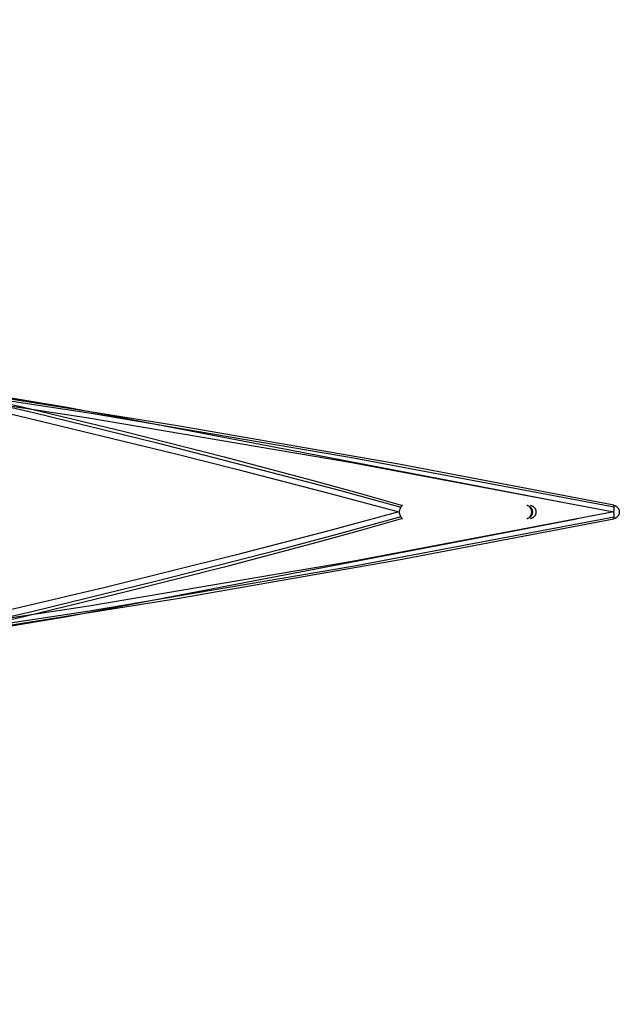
# Model space of a CAD drawing. Header units: millimetres. Extents: x -31.4 to 31.4, y -14.5 to -7.3.
# Tile 8 of 8: x 27.1 to 31.4, y -14.5 to -7.3. Entities that reach past the tile are written whole.
import ezdxf

# ---------------------------------------------------------------- set-up
doc = ezdxf.new("R2010")
doc.units = ezdxf.units.MM
doc.header["$MEASUREMENT"] = 0
doc.layers.add('Predefinito', color=5, linetype='Continuous')

msp = doc.modelspace()

# ---------------------------------------------------------------- linework, layer by layer
at = {"layer": 'Predefinito', "color": 9}
for points in [[(31.1314, -10.8848), (27.4005, -10.1696), (23.6429, -9.544), (19.7405, -8.9937), (15.8175, -8.5416), (11.8778, -8.1888), (7.9255, -7.9362), (3.9649, -7.7844), (0, -7.7337), (-3.9649, -7.7844), (-7.9255, -7.9362), (-11.8778, -8.1888), (-15.8175, -8.5416), (-19.7405, -8.9937), (-23.6429, -9.544), (-27.4005, -10.1696), (-31.1314, -10.8848)], [(31.4036, -10.8847), (31.4053, -10.8851), (31.407, -10.8855), (31.4087, -10.886), (31.4103, -10.8865), (31.412, -10.8871), (31.4136, -10.8878), (31.4152, -10.8885), (31.4167, -10.8893), (31.4183, -10.8901), (31.4198, -10.891), (31.4212, -10.8919), (31.4227, -10.8929), (31.4241, -10.8939), (31.4255, -10.895), (31.4268, -10.8961), (31.4281, -10.8973), (31.4293, -10.8985), (31.4305, -10.8997), (31.4317, -10.901), (31.4328, -10.9023), (31.4339, -10.9037), (31.4349, -10.9051), (31.4359, -10.9066), (31.4368, -10.9081), (31.4376, -10.9096), (31.4385, -10.9111), (31.4392, -10.9127), (31.4399, -10.9143), (31.4406, -10.9159), (31.4412, -10.9175), (31.4417, -10.9192), (31.4422, -10.9208), (31.4426, -10.9225), (31.443, -10.9242), (31.4433, -10.9259), (31.4435, -10.9277), (31.4437, -10.9294), (31.4438, -10.9311), (31.4439, -10.9329), (31.4439, -10.9346), (31.4438, -10.9363), (31.4437, -10.9381), (31.4435, -10.9398), (31.4433, -10.9415), (31.443, -10.9432), (31.4426, -10.9449), (31.4422, -10.9466), (31.4417, -10.9483), (31.4412, -10.95), (31.4406, -10.9516), (31.4399, -10.9532), (31.4392, -10.9548), (31.4385, -10.9564), (31.4376, -10.9579), (31.4368, -10.9594), (31.4359, -10.9609), (31.4349, -10.9623), (31.4339, -10.9637), (31.4328, -10.9651), (31.4317, -10.9664), (31.4305, -10.9677), (31.4293, -10.969), (31.4281, -10.9702), (31.4268, -10.9714), (31.4255, -10.9725), (31.4241, -10.9736), (31.4227, -10.9746), (31.4212, -10.9756), (31.4198, -10.9765), (31.4183, -10.9774), (31.4167, -10.9782), (31.4152, -10.979), (31.4136, -10.9797), (31.412, -10.9803), (31.4103, -10.9809), (31.4087, -10.9815), (31.407, -10.982), (31.4053, -10.9824), (31.4036, -10.9828)], [(-31.1314, -10.9827), (-27.4005, -11.6978), (-23.6429, -12.3235), (-19.7405, -12.8738), (-15.8175, -13.3259), (-11.8778, -13.6786), (-7.9255, -13.9312), (-3.9649, -14.0831), (0, -14.1337), (3.9649, -14.0831), (7.9255, -13.9312), (11.8778, -13.6786), (15.8175, -13.3259), (19.7405, -12.8738), (23.6429, -12.3235), (27.4005, -11.6978), (31.1314, -10.9827)]]:
    msp.add_lwpolyline(points, dxfattribs=at)
at = {"layer": 'Predefinito', "color": 9, "extrusion": (0.955709, -0.228605, 0.185362)}
msp.add_lwpolyline([(-3.6563, 4.6485), (-3.6551, 4.649), (-3.6539, 4.6495), (-3.6526, 4.6499), (-3.6514, 4.6504), (-3.65, 4.6508), (-3.6487, 4.6511), (-3.6473, 4.6514), (-3.6459, 4.6517), (-3.6445, 4.652), (-3.643, 4.6522), (-3.6416, 4.6524), (-3.6401, 4.6525), (-3.6386, 4.6526), (-3.6371, 4.6527), (-3.6355, 4.6527), (-3.634, 4.6526), (-3.6324, 4.6525), (-3.6308, 4.6524), (-3.6293, 4.6522), (-3.6277, 4.6519), (-3.6261, 4.6516), (-3.6245, 4.6512), (-3.6229, 4.6508), (-3.6214, 4.6504), (-3.6198, 4.6498), (-3.6183, 4.6493), (-3.6167, 4.6487), (-3.6152, 4.648), (-3.6137, 4.6473), (-3.6123, 4.6465), (-3.6108, 4.6456), (-3.6094, 4.6448), (-3.608, 4.6438), (-3.6066, 4.6429), (-3.6053, 4.6419), (-3.604, 4.6408), (-3.6028, 4.6397), (-3.6016, 4.6386), (-3.6004, 4.6374), (-3.5993, 4.6362), (-3.5982, 4.635), (-3.5972, 4.6337), (-3.5962, 4.6324), (-3.5952, 4.6311), (-3.5944, 4.6298), (-3.5935, 4.6285), (-3.5927, 4.6271), (-3.592, 4.6257), (-3.5913, 4.6243), (-3.5906, 4.6229), (-3.59, 4.6215), (-3.5895, 4.6201), (-3.589, 4.6187), (-3.5885, 4.6173), (-3.5881, 4.6159), (-3.5878, 4.6145), (-3.5875, 4.6131), (-3.5872, 4.6117), (-3.5869, 4.6104), (-3.5868, 4.609), (-3.5866, 4.6076), (-3.5865, 4.6063), (-3.5864, 4.605), (-3.5864, 4.6037)], dxfattribs=at)
at = {"layer": 'Predefinito', "color": 9, "extrusion": (0.973441, -0.156511, 0.167085)}
msp.add_lwpolyline([(-5.7401, -2.5184), (-5.739, -2.5184), (-5.7379, -2.5183), (-5.7368, -2.5182), (-5.7357, -2.5181), (-5.7345, -2.518), (-5.7334, -2.5178), (-5.7323, -2.5176), (-5.7312, -2.5174), (-5.73, -2.5171), (-5.7289, -2.5168), (-5.7277, -2.5165), (-5.7266, -2.5162), (-5.7255, -2.5158), (-5.7243, -2.5154), (-5.7232, -2.515), (-5.7221, -2.5145), (-5.721, -2.5141), (-5.7198, -2.5135), (-5.7187, -2.513), (-5.7176, -2.5124), (-5.7166, -2.5118), (-5.7155, -2.5112), (-5.7144, -2.5105), (-5.7134, -2.5098), (-5.7123, -2.5091), (-5.7113, -2.5084), (-5.7103, -2.5076), (-5.7094, -2.5068), (-5.7084, -2.506), (-5.7075, -2.5051), (-5.7065, -2.5042), (-5.7056, -2.5034), (-5.7048, -2.5024), (-5.7039, -2.5015), (-5.7031, -2.5005), (-5.7023, -2.4996), (-5.7015, -2.4986), (-5.7008, -2.4975), (-5.7, -2.4965), (-5.6994, -2.4955), (-5.6987, -2.4944), (-5.6981, -2.4933), (-5.6974, -2.4922), (-5.6969, -2.4911), (-5.6963, -2.49), (-5.6958, -2.4889), (-5.6953, -2.4878), (-5.6949, -2.4866), (-5.6944, -2.4855), (-5.694, -2.4844), (-5.6937, -2.4832), (-5.6933, -2.4821), (-5.693, -2.4809), (-5.6927, -2.4798), (-5.6925, -2.4786), (-5.6923, -2.4775), (-5.6921, -2.4763), (-5.6919, -2.4752), (-5.6918, -2.4741), (-5.6916, -2.473), (-5.6915, -2.4718), (-5.6915, -2.4707), (-5.6914, -2.4696), (-5.6914, -2.4685)], dxfattribs=at)
at = {"layer": 'Predefinito', "color": 9, "extrusion": (0.949316, -0.239597, 0.203452)}
msp.add_lwpolyline([(-3.2886, 4.0748), (-3.2874, 4.0752), (-3.2861, 4.0756), (-3.2849, 4.0759), (-3.2836, 4.0762), (-3.2823, 4.0765), (-3.281, 4.0768), (-3.2796, 4.077), (-3.2783, 4.0772), (-3.2769, 4.0773), (-3.2755, 4.0774), (-3.2741, 4.0775), (-3.2726, 4.0776), (-3.2712, 4.0776), (-3.2697, 4.0775), (-3.2683, 4.0774), (-3.2668, 4.0773), (-3.2653, 4.0771), (-3.2638, 4.0769), (-3.2623, 4.0766), (-3.2609, 4.0763), (-3.2594, 4.0759), (-3.2579, 4.0755), (-3.2564, 4.075), (-3.2549, 4.0745), (-3.2535, 4.074), (-3.252, 4.0734), (-3.2506, 4.0727), (-3.2492, 4.072), (-3.2478, 4.0713), (-3.2464, 4.0705), (-3.2451, 4.0696), (-3.2438, 4.0688), (-3.2425, 4.0679), (-3.2412, 4.0669), (-3.24, 4.0659), (-3.2388, 4.0649), (-3.2376, 4.0638), (-3.2365, 4.0627), (-3.2354, 4.0616), (-3.2344, 4.0604), (-3.2334, 4.0592), (-3.2324, 4.058), (-3.2315, 4.0568), (-3.2306, 4.0555), (-3.2298, 4.0542), (-3.229, 4.053), (-3.2283, 4.0516), (-3.2276, 4.0503), (-3.2269, 4.049), (-3.2263, 4.0477), (-3.2257, 4.0463), (-3.2252, 4.045), (-3.2247, 4.0436), (-3.2243, 4.0423), (-3.2239, 4.0409), (-3.2236, 4.0396), (-3.2232, 4.0382), (-3.223, 4.0369), (-3.2227, 4.0356), (-3.2225, 4.0343), (-3.2224, 4.033), (-3.2223, 4.0317), (-3.2222, 4.0304), (-3.2221, 4.0291)], dxfattribs=at)
at = {"layer": 'Predefinito', "color": 9, "extrusion": (0.940254, -0.25103, 0.230016)}
msp.add_lwpolyline([(-2.8699, 3.2013), (-2.8687, 3.2015), (-2.8675, 3.2018), (-2.8663, 3.202), (-2.865, 3.2022), (-2.8638, 3.2023), (-2.8625, 3.2024), (-2.8612, 3.2025), (-2.8599, 3.2026), (-2.8586, 3.2026), (-2.8573, 3.2026), (-2.856, 3.2025), (-2.8546, 3.2024), (-2.8533, 3.2023), (-2.8519, 3.2022), (-2.8505, 3.202), (-2.8492, 3.2017), (-2.8478, 3.2014), (-2.8464, 3.2011), (-2.8451, 3.2008), (-2.8437, 3.2004), (-2.8423, 3.1999), (-2.841, 3.1994), (-2.8396, 3.1989), (-2.8383, 3.1984), (-2.837, 3.1978), (-2.8357, 3.1971), (-2.8344, 3.1964), (-2.8331, 3.1957), (-2.8319, 3.1949), (-2.8306, 3.1941), (-2.8294, 3.1933), (-2.8282, 3.1924), (-2.8271, 3.1915), (-2.8259, 3.1906), (-2.8248, 3.1896), (-2.8238, 3.1886), (-2.8227, 3.1876), (-2.8217, 3.1865), (-2.8207, 3.1855), (-2.8198, 3.1843), (-2.8189, 3.1832), (-2.818, 3.1821), (-2.8172, 3.1809), (-2.8164, 3.1797), (-2.8157, 3.1785), (-2.8149, 3.1773), (-2.8143, 3.176), (-2.8136, 3.1748), (-2.813, 3.1735), (-2.8125, 3.1723), (-2.8119, 3.171), (-2.8115, 3.1697), (-2.811, 3.1685), (-2.8106, 3.1672), (-2.8102, 3.1659), (-2.8099, 3.1647), (-2.8096, 3.1634), (-2.8093, 3.1621), (-2.8091, 3.1609), (-2.8089, 3.1596), (-2.8088, 3.1584), (-2.8086, 3.1571), (-2.8085, 3.1559), (-2.8085, 3.1547)], dxfattribs=at)
at = {"layer": 'Predefinito', "color": 9, "extrusion": (0, 1, 0)}
for points in [[(31.4035, 3.0395), (26.2198, 2.1084), (21.0088, 1.3453), (15.7758, 0.751), (10.5264, 0.326), (5.2659, 0.0708), (0, -0.0142), (-5.2659, 0.0708), (-10.5264, 0.326), (-15.7758, 0.751), (-21.0088, 1.3453), (-26.2198, 2.1084), (-31.4035, 3.0395)], [(29.8301, 10.789), (26.4017, 9.837), (22.943, 9.0016), (19.458, 8.2837), (15.9507, 7.6842), (12.4251, 7.2038), (8.8852, 6.843), (5.3352, 6.6022), (1.7791, 6.4818), (-1.7791, 6.4818), (-5.3352, 6.6022), (-8.8852, 6.843), (-12.4251, 7.2038), (-15.9507, 7.6842), (-19.458, 8.2837), (-22.943, 9.0016), (-26.4017, 9.837), (-29.8301, 10.789)], [(-29.8933, 10.7511), (-29.8929, 10.7528), (-29.8925, 10.7545), (-29.892, 10.7561), (-29.8914, 10.7578), (-29.8908, 10.7594), (-29.8902, 10.761), (-29.8895, 10.7626), (-29.8887, 10.7641), (-29.8879, 10.7656), (-29.887, 10.7671), (-29.8861, 10.7686), (-29.8851, 10.77), (-29.8841, 10.7714), (-29.883, 10.7727), (-29.8819, 10.774), (-29.8807, 10.7753), (-29.8795, 10.7766), (-29.8783, 10.7778), (-29.877, 10.7789), (-29.8757, 10.78), (-29.8743, 10.7811), (-29.8729, 10.7821), (-29.8715, 10.7831), (-29.87, 10.784), (-29.8685, 10.7848), (-29.867, 10.7856), (-29.8654, 10.7864), (-29.8639, 10.7871), (-29.8623, 10.7877), (-29.8607, 10.7883), (-29.859, 10.7889), (-29.8574, 10.7894), (-29.8557, 10.7898), (-29.854, 10.7901), (-29.8523, 10.7904), (-29.8506, 10.7907), (-29.8489, 10.7909), (-29.8472, 10.791), (-29.8454, 10.7911), (-29.8437, 10.7911), (-29.842, 10.791), (-29.8403, 10.7909), (-29.8385, 10.7908), (-29.8368, 10.7905), (-29.8351, 10.7902), (-29.8334, 10.7899), (-29.8318, 10.7895), (-29.8301, 10.789)], [(-31.4429, 3.0983), (-29.8933, 10.7511)], [(-31.4035, 3.0395), (-31.4052, 3.0398), (-31.4069, 3.0402), (-31.4085, 3.0407), (-31.4102, 3.0412), (-31.4118, 3.0418), (-31.4134, 3.0425), (-31.4149, 3.0432), (-31.4165, 3.0439), (-31.418, 3.0447), (-31.4195, 3.0456), (-31.421, 3.0465), (-31.4224, 3.0474), (-31.4238, 3.0485), (-31.4252, 3.0495), (-31.4265, 3.0506), (-31.4278, 3.0517), (-31.429, 3.0529), (-31.4302, 3.0542), (-31.4314, 3.0554), (-31.4325, 3.0567), (-31.4336, 3.0581), (-31.4346, 3.0595), (-31.4356, 3.0609), (-31.4365, 3.0623), (-31.4374, 3.0638), (-31.4382, 3.0653), (-31.439, 3.0669), (-31.4397, 3.0684), (-31.4403, 3.07), (-31.4409, 3.0716), (-31.4415, 3.0733), (-31.442, 3.0749), (-31.4424, 3.0766), (-31.4428, 3.0783), (-31.4431, 3.08), (-31.4434, 3.0817), (-31.4436, 3.0834), (-31.4438, 3.0851), (-31.4438, 3.0868), (-31.4439, 3.0885)], [(-31.4439, 3.0885), (-31.4438, 3.0902), (-31.4438, 3.0918), (-31.4436, 3.0934), (-31.4434, 3.0951), (-31.4432, 3.0967), (-31.4429, 3.0983)]]:
    msp.add_lwpolyline(points, dxfattribs=at)
at = {"layer": 'Predefinito', "color": 9, "extrusion": (1, 0, 0)}
msp.add_lwpolyline([(-10.8977, 10.7757), (-10.8989, 10.7769), (-10.9001, 10.7781), (-10.9014, 10.7792), (-10.9027, 10.7803), (-10.9041, 10.7814), (-10.9055, 10.7824), (-10.9069, 10.7833), (-10.9084, 10.7842), (-10.9099, 10.785), (-10.9114, 10.7858), (-10.9129, 10.7866), (-10.9145, 10.7873), (-10.9161, 10.7879), (-10.9177, 10.7885), (-10.9194, 10.789), (-10.921, 10.7894), (-10.9227, 10.7899), (-10.9244, 10.7902), (-10.926, 10.7905), (-10.9277, 10.7907), (-10.9294, 10.7909), (-10.9312, 10.791), (-10.9329, 10.7911), (-10.9346, 10.7911), (-10.9363, 10.791), (-10.938, 10.7909), (-10.9397, 10.7907), (-10.9414, 10.7905), (-10.9431, 10.7902), (-10.9448, 10.7899), (-10.9464, 10.7894), (-10.9481, 10.789), (-10.9497, 10.7885), (-10.9513, 10.7879), (-10.9529, 10.7873), (-10.9545, 10.7866), (-10.9561, 10.7858), (-10.9576, 10.785), (-10.9591, 10.7842), (-10.9605, 10.7833), (-10.962, 10.7824), (-10.9634, 10.7814), (-10.9647, 10.7803), (-10.9661, 10.7792), (-10.9673, 10.7781), (-10.9686, 10.7769), (-10.9698, 10.7757)], dxfattribs=at)
at = {"layer": 'Predefinito', "color": 9, "extrusion": (-2.14077e-05, 1, 0.000105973)}
msp.add_lwpolyline([(-29.857, 10.7449), (-31.403, 3.0915)], dxfattribs=at)
at = {"layer": 'Predefinito', "color": 9, "extrusion": (-0.20061, 0, 0.979671)}
msp.add_lwpolyline([(10.982, 31.4055), (10.9815, 31.4072), (10.9809, 31.4089), (10.9803, 31.4105), (10.9797, 31.4121), (10.979, 31.4137), (10.9782, 31.4153), (10.9774, 31.4168), (10.9765, 31.4183), (10.9756, 31.4198), (10.9746, 31.4212), (10.9736, 31.4226), (10.9725, 31.424), (10.9714, 31.4253), (10.9702, 31.4266), (10.969, 31.4278), (10.9677, 31.429), (10.9664, 31.4302), (10.9651, 31.4313), (10.9637, 31.4324), (10.9623, 31.4334), (10.9609, 31.4344), (10.9594, 31.4353), (10.9579, 31.4361), (10.9563, 31.437), (10.9548, 31.4377), (10.9532, 31.4384), (10.9516, 31.4391), (10.9499, 31.4397), (10.9483, 31.4402), (10.9466, 31.4407), (10.9449, 31.4411), (10.9432, 31.4414), (10.9415, 31.4417), (10.9398, 31.442), (10.9381, 31.4422), (10.9363, 31.4423), (10.9346, 31.4424), (10.9329, 31.4424), (10.9311, 31.4423), (10.9294, 31.4422), (10.9277, 31.442), (10.9259, 31.4417), (10.9242, 31.4414), (10.9225, 31.4411), (10.9208, 31.4407), (10.9192, 31.4402), (10.9175, 31.4397), (10.9159, 31.4391), (10.9143, 31.4384), (10.9127, 31.4377), (10.9111, 31.437), (10.9096, 31.4361), (10.9081, 31.4353), (10.9066, 31.4344), (10.9051, 31.4334), (10.9037, 31.4324), (10.9024, 31.4313), (10.901, 31.4302), (10.8997, 31.429), (10.8985, 31.4278), (10.8973, 31.4266), (10.8961, 31.4253), (10.895, 31.424), (10.8939, 31.4226), (10.8929, 31.4212), (10.8919, 31.4198), (10.891, 31.4183), (10.8901, 31.4168), (10.8893, 31.4153), (10.8885, 31.4137), (10.8878, 31.4121), (10.8871, 31.4105), (10.8865, 31.4089), (10.886, 31.4072), (10.8855, 31.4055)], dxfattribs=at)
at = {"layer": 'Predefinito', "color": 9, "extrusion": (-0.199229, 0, 0.979953)}
msp.add_lwpolyline([(10.885, 31.3992), (10.8854, 31.4007), (10.8858, 31.4022), (10.8863, 31.4037), (10.8869, 31.4053), (10.8875, 31.4068), (10.8882, 31.4084), (10.8886, 31.4092), (10.8889, 31.41), (10.8893, 31.4108), (10.8898, 31.4116), (10.8902, 31.4125), (10.8907, 31.4133), (10.8912, 31.4141), (10.8917, 31.4149), (10.8922, 31.4157), (10.8928, 31.4165), (10.8933, 31.4173), (10.8939, 31.4181), (10.8945, 31.4188), (10.8952, 31.4196), (10.8958, 31.4204), (10.8965, 31.4212), (10.8972, 31.422), (10.8979, 31.4227), (10.8987, 31.4235), (10.8994, 31.4242), (10.9002, 31.4249), (10.901, 31.4256), (10.9019, 31.4264), (10.9027, 31.427), (10.9036, 31.4277), (10.9045, 31.4284), (10.9054, 31.429), (10.9064, 31.4297), (10.9074, 31.4303), (10.9083, 31.4309), (10.9093, 31.4315), (10.9104, 31.432), (10.9114, 31.4325), (10.9125, 31.4331), (10.9135, 31.4335), (10.9146, 31.434), (10.9157, 31.4345), (10.9169, 31.4349), (10.918, 31.4353), (10.9192, 31.4356), (10.9203, 31.436), (10.9215, 31.4363), (10.9227, 31.4366), (10.9239, 31.4368), (10.9251, 31.4371), (10.9263, 31.4372), (10.9276, 31.4374), (10.9288, 31.4376), (10.93, 31.4377), (10.9313, 31.4377), (10.9325, 31.4378), (10.9337, 31.4378), (10.935, 31.4378), (10.9362, 31.4377), (10.9374, 31.4377), (10.9387, 31.4376), (10.9399, 31.4374), (10.9411, 31.4372), (10.9423, 31.4371), (10.9436, 31.4368), (10.9448, 31.4366), (10.9459, 31.4363), (10.9471, 31.436), (10.9483, 31.4356), (10.9494, 31.4353), (10.9506, 31.4349), (10.9517, 31.4345), (10.9528, 31.434), (10.9539, 31.4335), (10.955, 31.4331), (10.9561, 31.4325), (10.9571, 31.432), (10.9581, 31.4315), (10.9591, 31.4309), (10.9601, 31.4303), (10.9611, 31.4297), (10.962, 31.429), (10.9629, 31.4284), (10.9638, 31.4277), (10.9647, 31.427), (10.9656, 31.4264), (10.9664, 31.4256), (10.9672, 31.4249), (10.968, 31.4242), (10.9688, 31.4235), (10.9695, 31.4227), (10.9703, 31.422), (10.971, 31.4212), (10.9716, 31.4204), (10.9723, 31.4196), (10.9729, 31.4188), (10.9735, 31.4181), (10.9741, 31.4173), (10.9747, 31.4165), (10.9753, 31.4157), (10.9758, 31.4149), (10.9763, 31.4141), (10.9768, 31.4133), (10.9772, 31.4125), (10.9777, 31.4116), (10.9781, 31.4108), (10.9785, 31.41), (10.9789, 31.4092), (10.9793, 31.4084), (10.98, 31.4068), (10.9806, 31.4053), (10.9811, 31.4037), (10.9816, 31.4022), (10.9821, 31.4007), (10.9824, 31.3992)], dxfattribs=at)
at = {"layer": 'Predefinito', "color": 9, "extrusion": (0.963078, -0.191643, 0.189089)}
msp.add_lwpolyline([(-4.5465, -3.1928), (-4.5466, -3.1918), (-4.5466, -3.1909)], dxfattribs=at)
at = {"layer": 'Predefinito', "color": 9, "extrusion": (-0.195662, 0, 0.980671)}
msp.add_lwpolyline([(10.8847, 31.401), (10.885, 31.4027), (10.8854, 31.4044), (10.8859, 31.406), (10.8865, 31.4077), (10.8871, 31.4093), (10.8877, 31.411), (10.8884, 31.4125), (10.8892, 31.4141), (10.89, 31.4157), (10.8909, 31.4172), (10.8918, 31.4186), (10.8928, 31.4201), (10.8938, 31.4215), (10.8949, 31.4229), (10.896, 31.4242), (10.8972, 31.4255), (10.8984, 31.4268), (10.8996, 31.428), (10.9009, 31.4291), (10.9023, 31.4303), (10.9037, 31.4313), (10.9051, 31.4323), (10.9065, 31.4333), (10.908, 31.4342), (10.9095, 31.4351), (10.911, 31.4359), (10.9126, 31.4367), (10.9142, 31.4374), (10.9158, 31.4381), (10.9175, 31.4387), (10.9191, 31.4392), (10.9208, 31.4397), (10.9225, 31.4401), (10.9242, 31.4405), (10.9259, 31.4408), (10.9276, 31.441), (10.9294, 31.4412), (10.9311, 31.4413), (10.9329, 31.4414), (10.9346, 31.4414), (10.9363, 31.4413), (10.9381, 31.4412), (10.9398, 31.441), (10.9415, 31.4408), (10.9433, 31.4405), (10.945, 31.4401), (10.9467, 31.4397), (10.9483, 31.4392), (10.95, 31.4387), (10.9516, 31.4381), (10.9533, 31.4374), (10.9548, 31.4367), (10.9564, 31.4359), (10.958, 31.4351), (10.9595, 31.4342), (10.9609, 31.4333), (10.9624, 31.4323), (10.9638, 31.4313), (10.9652, 31.4303), (10.9665, 31.4291), (10.9678, 31.428), (10.9691, 31.4268), (10.9703, 31.4255), (10.9714, 31.4242), (10.9726, 31.4229), (10.9736, 31.4215), (10.9747, 31.4201), (10.9756, 31.4186), (10.9766, 31.4172), (10.9774, 31.4157), (10.9783, 31.4141), (10.979, 31.4125), (10.9797, 31.411), (10.9804, 31.4093), (10.981, 31.4077), (10.9815, 31.406), (10.982, 31.4044), (10.9824, 31.4027), (10.9828, 31.401)], dxfattribs=at)
at = {"layer": 'Predefinito', "color": 9, "extrusion": (2.14077e-05, 1, -0.000105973)}
msp.add_lwpolyline([(-31.4035, 3.0892), (-29.8574, 10.7426)], dxfattribs=at)
at = {"layer": 'Predefinito', "color": 9, "extrusion": (0.963078, 0.191643, 0.189089)}
msp.add_lwpolyline([(-16.9004, -2.3839), (-16.9004, -2.3848), (-16.9004, -2.3858)], dxfattribs=at)
at = {"layer": 'Predefinito', "color": 9, "extrusion": (0.94027, 0.251013, 0.229967)}
msp.add_lwpolyline([(-18.257, 4.4999), (-18.2582, 4.5002), (-18.2594, 4.5004), (-18.2606, 4.5007), (-18.2619, 4.5008), (-18.2631, 4.501), (-18.2644, 4.5011), (-18.2657, 4.5012), (-18.267, 4.5013), (-18.2683, 4.5013), (-18.2696, 4.5013), (-18.2709, 4.5012), (-18.2723, 4.5011), (-18.2736, 4.501), (-18.275, 4.5008), (-18.2764, 4.5006), (-18.2777, 4.5004), (-18.2791, 4.5001), (-18.2805, 4.4998), (-18.2818, 4.4995), (-18.2832, 4.4991), (-18.2846, 4.4986), (-18.2859, 4.4981), (-18.2873, 4.4976), (-18.2886, 4.497), (-18.2899, 4.4964), (-18.2912, 4.4958), (-18.2925, 4.4951), (-18.2938, 4.4944), (-18.2951, 4.4936), (-18.2963, 4.4928), (-18.2975, 4.492), (-18.2987, 4.4911), (-18.2998, 4.4902), (-18.301, 4.4893), (-18.3021, 4.4883), (-18.3031, 4.4873), (-18.3042, 4.4863), (-18.3052, 4.4852), (-18.3062, 4.4841), (-18.3071, 4.483), (-18.308, 4.4819), (-18.3089, 4.4807), (-18.3097, 4.4796), (-18.3105, 4.4784), (-18.3113, 4.4772), (-18.312, 4.476), (-18.3126, 4.4747), (-18.3133, 4.4735), (-18.3139, 4.4722), (-18.3144, 4.471), (-18.315, 4.4697), (-18.3154, 4.4684), (-18.3159, 4.4672), (-18.3163, 4.4659), (-18.3167, 4.4646), (-18.317, 4.4633), (-18.3173, 4.4621), (-18.3176, 4.4608), (-18.3178, 4.4596), (-18.318, 4.4583), (-18.3181, 4.4571), (-18.3183, 4.4558), (-18.3184, 4.4546), (-18.3184, 4.4534)], dxfattribs=at)
at = {"layer": 'Predefinito', "color": 9, "extrusion": (0.94934, 0.239561, 0.203382)}
msp.add_lwpolyline([(-17.913, 5.1652), (-17.9142, 5.1656), (-17.9154, 5.166), (-17.9167, 5.1663), (-17.9179, 5.1666), (-17.9192, 5.1669), (-17.9206, 5.1672), (-17.9219, 5.1674), (-17.9233, 5.1676), (-17.9246, 5.1678), (-17.926, 5.1679), (-17.9275, 5.168), (-17.9289, 5.168), (-17.9303, 5.168), (-17.9318, 5.1679), (-17.9333, 5.1678), (-17.9347, 5.1677), (-17.9362, 5.1675), (-17.9377, 5.1673), (-17.9392, 5.167), (-17.9407, 5.1667), (-17.9422, 5.1663), (-17.9437, 5.1659), (-17.9451, 5.1655), (-17.9466, 5.165), (-17.9481, 5.1644), (-17.9495, 5.1638), (-17.9509, 5.1631), (-17.9523, 5.1624), (-17.9537, 5.1617), (-17.9551, 5.1609), (-17.9565, 5.1601), (-17.9578, 5.1592), (-17.9591, 5.1583), (-17.9603, 5.1573), (-17.9616, 5.1563), (-17.9627, 5.1553), (-17.9639, 5.1542), (-17.965, 5.1531), (-17.9661, 5.152), (-17.9672, 5.1508), (-17.9682, 5.1497), (-17.9691, 5.1484), (-17.97, 5.1472), (-17.9709, 5.146), (-17.9717, 5.1447), (-17.9725, 5.1434), (-17.9733, 5.1421), (-17.974, 5.1408), (-17.9746, 5.1394), (-17.9752, 5.1381), (-17.9758, 5.1367), (-17.9763, 5.1354), (-17.9768, 5.134), (-17.9773, 5.1327), (-17.9776, 5.1313), (-17.978, 5.13), (-17.9783, 5.1287), (-17.9786, 5.1273), (-17.9788, 5.126), (-17.979, 5.1247), (-17.9792, 5.1234), (-17.9793, 5.1221), (-17.9794, 5.1208), (-17.9794, 5.1195)], dxfattribs=at)
at = {"layer": 'Predefinito', "color": 9, "extrusion": (0.955725, 0.228576, 0.18532)}
msp.add_lwpolyline([(-17.6104, 5.5924), (-17.6116, 5.5929), (-17.6128, 5.5934), (-17.6141, 5.5939), (-17.6154, 5.5943), (-17.6167, 5.5947), (-17.618, 5.5951), (-17.6194, 5.5954), (-17.6208, 5.5957), (-17.6222, 5.5959), (-17.6237, 5.5962), (-17.6251, 5.5963), (-17.6266, 5.5965), (-17.6281, 5.5966), (-17.6297, 5.5966), (-17.6312, 5.5966), (-17.6327, 5.5965), (-17.6343, 5.5964), (-17.6359, 5.5963), (-17.6374, 5.5961), (-17.639, 5.5958), (-17.6406, 5.5955), (-17.6422, 5.5952), (-17.6438, 5.5948), (-17.6453, 5.5943), (-17.6469, 5.5938), (-17.6484, 5.5932), (-17.65, 5.5926), (-17.6515, 5.5919), (-17.653, 5.5912), (-17.6545, 5.5904), (-17.6559, 5.5896), (-17.6573, 5.5887), (-17.6587, 5.5878), (-17.6601, 5.5868), (-17.6614, 5.5858), (-17.6627, 5.5848), (-17.6639, 5.5837), (-17.6651, 5.5825), (-17.6663, 5.5814), (-17.6674, 5.5802), (-17.6685, 5.5789), (-17.6695, 5.5777), (-17.6705, 5.5764), (-17.6715, 5.5751), (-17.6724, 5.5737), (-17.6732, 5.5724), (-17.674, 5.571), (-17.6747, 5.5697), (-17.6754, 5.5683), (-17.6761, 5.5669), (-17.6767, 5.5655), (-17.6772, 5.5641), (-17.6777, 5.5627), (-17.6782, 5.5613), (-17.6786, 5.5598), (-17.6789, 5.5584), (-17.6793, 5.5571), (-17.6795, 5.5557), (-17.6798, 5.5543), (-17.68, 5.5529), (-17.6801, 5.5516), (-17.6802, 5.5502), (-17.6803, 5.5489), (-17.6804, 5.5476)], dxfattribs=at)
at = {"layer": 'Predefinito', "color": 9, "extrusion": (0.973474, 0.156393, 0.167004)}
msp.add_lwpolyline([(-15.847, -1.9367), (-15.8481, -1.9366), (-15.8492, -1.9366), (-15.8503, -1.9365), (-15.8514, -1.9364), (-15.8525, -1.9362), (-15.8536, -1.936), (-15.8548, -1.9358), (-15.8559, -1.9356), (-15.857, -1.9354), (-15.8582, -1.9351), (-15.8593, -1.9348), (-15.8604, -1.9344), (-15.8616, -1.9341), (-15.8627, -1.9337), (-15.8638, -1.9332), (-15.865, -1.9328), (-15.8661, -1.9323), (-15.8672, -1.9318), (-15.8683, -1.9312), (-15.8694, -1.9307), (-15.8705, -1.9301), (-15.8716, -1.9294), (-15.8726, -1.9288), (-15.8737, -1.9281), (-15.8747, -1.9274), (-15.8757, -1.9266), (-15.8767, -1.9258), (-15.8777, -1.925), (-15.8787, -1.9242), (-15.8796, -1.9234), (-15.8805, -1.9225), (-15.8814, -1.9216), (-15.8823, -1.9207), (-15.8831, -1.9197), (-15.884, -1.9188), (-15.8848, -1.9178), (-15.8855, -1.9168), (-15.8863, -1.9158), (-15.887, -1.9148), (-15.8877, -1.9137), (-15.8884, -1.9126), (-15.889, -1.9116), (-15.8896, -1.9105), (-15.8902, -1.9094), (-15.8907, -1.9083), (-15.8912, -1.9071), (-15.8917, -1.906), (-15.8922, -1.9049), (-15.8926, -1.9038), (-15.893, -1.9026), (-15.8934, -1.9015), (-15.8937, -1.9003), (-15.894, -1.8992), (-15.8943, -1.898), (-15.8946, -1.8969), (-15.8948, -1.8957), (-15.895, -1.8946), (-15.8952, -1.8935), (-15.8953, -1.8923), (-15.8954, -1.8912), (-15.8955, -1.8901), (-15.8956, -1.889), (-15.8956, -1.8879), (-15.8956, -1.8868)], dxfattribs=at)
at = {"layer": 'Predefinito', "color": 9}
for points in [[(-0.0028, -7.3302, 7.713), (2.1879, -7.3463, 7.7292), (4.3674, -7.3945, 7.7775), (6.5212, -7.4743, 7.8564), (8.6397, -7.5848, 7.9637), (10.7099, -7.7247, 8.0964), (12.7371, -7.8935, 8.2523), (14.7146, -8.0902, 8.4283), (16.6426, -8.3139, 8.6224), (18.522, -8.5642, 8.8325), (20.3525, -8.8402, 9.0574), (22.1302, -9.1407, 9.2959), (23.8512, -9.464, 9.5481), (25.5063, -9.8071, 9.8149), (27.0819, -10.1656, 10.0993), (27.832, -10.3481, 10.2496), (28.5496, -10.5306, 10.4063), (29.2281, -10.7108, 10.5705), (29.5495, -10.7991, 10.6559), (29.8572, -10.8855, 10.7437)], [(-0.0119, -7.4121, 7.7573), (2.6874, -7.4364, 7.7817), (5.379, -7.5099, 7.855), (8.0551, -7.6331, 7.9754), (10.6948, -7.8056, 8.1394), (13.2248, -8.021, 8.3375), (15.5823, -8.2686, 8.557), (17.6785, -8.5293, 8.7798), (19.4524, -8.7814, 8.9886), (22.1161, -9.2179, 9.3389), (23.9463, -9.5609, 9.6086), (25.2665, -9.8317, 9.8213), (27.047, -10.2296, 10.1412), (28.1967, -10.5077, 10.3778), (28.6312, -10.6173, 10.4762), (29.3169, -10.7958, 10.646), (29.8301, -10.9337, 10.789)], [(-0.0095, -7.356, 7.7631), (1.8873, -7.368, 7.7752), (3.7833, -7.4043, 7.8115), (5.6785, -7.4652, 7.8718), (7.5729, -7.5512, 7.9559), (9.4649, -7.663, 8.063), (11.3522, -7.8011, 8.1925), (13.2345, -7.9665, 8.3435), (15.1122, -8.1603, 8.5154), (16.9846, -8.3837, 8.7074), (18.8523, -8.6383, 8.9194), (20.7145, -8.9254, 9.1515), (22.569, -9.2464, 9.4045), (24.4128, -9.6026, 9.6809), (26.2444, -9.9956, 9.9875), (27.1547, -10.2066, 10.1563), (28.0598, -10.4275, 10.3394), (28.957, -10.6583, 10.5427), (29.4018, -10.7774, 10.6549), (29.8434, -10.8992, 10.7773)], [(31.4033, -10.8847, 3.0904), (29.8296, -10.5846, 2.7887), (28.2093, -10.3019, 2.4948), (26.5387, -10.0363, 2.2096), (24.8166, -9.788, 1.9342), (21.2094, -9.3442, 1.4185), (17.3746, -8.9724, 0.9604), (13.3058, -8.6758, 0.5748), (9.0223, -8.4588, 0.28), (4.564, -8.3259, 0.0937), (0.0063, -8.2809, 0.0296), (-4.5519, -8.3256, 0.0933), (-9.0109, -8.4583, 0.2794), (-13.2987, -8.6754, 0.5742), (-17.3715, -8.9722, 0.96), (-21.2037, -9.3436, 1.4178), (-24.8086, -9.7869, 1.933), (-26.5329, -10.0354, 2.2086), (-28.2055, -10.3013, 2.4942), (-29.8278, -10.5843, 2.7884), (-31.4033, -10.8847, 3.0904)], [(31.4073, -10.899, 3.0551), (29.4978, -10.5386, 2.6917), (27.5776, -10.2129, 2.3499), (25.6472, -9.9194, 2.0302), (23.7067, -9.6559, 1.7328), (21.7566, -9.4206, 1.4579), (19.7971, -9.2116, 1.2059), (15.8563, -8.8666, 0.7719), (11.9023, -8.6107, 0.4337), (7.937, -8.4344, 0.1918), (3.9616, -8.3312, 0.0465), (-0.0104, -8.2974, -0.0017), (-3.9751, -8.3315, 0.0468), (-7.9325, -8.4342, 0.1916), (-11.8825, -8.6096, 0.4323), (-15.8248, -8.8642, 0.7689), (-19.7591, -9.2078, 1.2012), (-21.723, -9.4168, 1.4534), (-23.6795, -9.6525, 1.7288), (-25.6266, -9.9164, 2.0269), (-27.5638, -10.2107, 2.3476), (-29.4908, -10.5374, 2.6904), (-31.4073, -10.899, 3.0551)], [(-31.4035, -10.9337, 3.0395), (-29.4881, -10.5721, 2.6753), (-27.56, -10.2449, 2.3326), (-25.6228, -9.9505, 2.0122), (-23.6802, -9.6869, 1.715), (-21.729, -9.4517, 1.4406), (-19.7716, -9.243, 1.1893), (-15.8415, -8.8991, 0.7574), (-11.8948, -8.6437, 0.4203), (-7.9367, -8.4676, 0.1791), (-3.9705, -8.3645, 0.0341), (-0.0009, -8.3306, -0.0142), (3.966, -8.3644, 0.034), (7.9293, -8.4674, 0.1787), (11.8898, -8.6434, 0.42), (15.8388, -8.8989, 0.7571), (19.7667, -9.2425, 1.1887), (21.7229, -9.451, 1.4397), (23.673, -9.686, 1.714), (25.6174, -9.9497, 2.0114), (27.5564, -10.2444, 2.3319), (29.4863, -10.5717, 2.6749), (31.4035, -10.9337, 3.0395)], [(31.4035, -10.9337, 3.0395), (29.4881, -11.2954, 2.6753), (27.56, -11.6225, 2.3326), (25.6228, -11.917, 2.0122), (23.6802, -12.1805, 1.715), (21.729, -12.4158, 1.4406), (19.7716, -12.6244, 1.1893), (15.8415, -12.9683, 0.7574), (11.8948, -13.2238, 0.4203), (7.9367, -13.3998, 0.1791), (3.9705, -13.5029, 0.0341), (0.0009, -13.5369, -0.0142), (-3.966, -13.503, 0.034), (-7.9293, -13.4001, 0.1787), (-11.8898, -13.224, 0.42), (-15.8388, -12.9685, 0.7571), (-19.7667, -12.6249, 1.1887), (-21.7229, -12.4165, 1.4397), (-23.673, -12.1814, 1.714), (-25.6174, -11.9177, 2.0114), (-27.5564, -11.6231, 2.3319), (-29.4863, -11.2957, 2.6749), (-31.4035, -10.9337, 3.0395)], [(29.8301, -10.9337, 10.789), (29.3172, -11.0716, 10.6461), (28.632, -11.2499, 10.4764), (27.6785, -11.4873, 10.2674), (26.2661, -11.8172, 9.9953), (25.2685, -12.0354, 9.8216), (23.1161, -12.4666, 9.483), (20.9235, -12.8539, 9.1764), (19.4637, -13.0844, 8.99), (16.6867, -13.4664, 8.6711), (14.4513, -13.7235, 8.4476), (13.2514, -13.844, 8.3398), (10.7269, -14.0595, 8.1417), (8.0984, -14.232, 7.9777), (5.4262, -14.3558, 7.8567), (2.732, -14.4302, 7.7825), (0.0119, -14.4554, 7.7573), (-2.6874, -14.431, 7.7817)], [(29.8572, -10.8855, 10.7437), (29.8569, -10.8855, 10.7447), (29.8567, -10.8855, 10.7456), (29.8564, -10.8855, 10.7465), (29.8561, -10.8856, 10.7475), (29.8558, -10.8856, 10.7485), (29.8554, -10.8857, 10.7495), (29.8551, -10.8858, 10.7506), (29.8547, -10.886, 10.7518), (29.8543, -10.8862, 10.753), (29.8538, -10.8864, 10.7543), (29.8536, -10.8866, 10.7551), (29.8533, -10.8868, 10.7558), (29.853, -10.8869, 10.7566), (29.8527, -10.8872, 10.7574), (29.8524, -10.8874, 10.7582), (29.8521, -10.8877, 10.7591), (29.8517, -10.888, 10.76), (29.8513, -10.8883, 10.7609), (29.8509, -10.8887, 10.7619), (29.8505, -10.8891, 10.7629), (29.8501, -10.8896, 10.7639), (29.8496, -10.8901, 10.765), (29.8491, -10.8907, 10.7661), (29.8486, -10.8913, 10.7672), (29.8481, -10.892, 10.7684), (29.8475, -10.8927, 10.7695), (29.847, -10.8935, 10.7707), (29.8464, -10.8944, 10.7719), (29.8458, -10.8953, 10.773), (29.8451, -10.8963, 10.7742), (29.8445, -10.8973, 10.7754), (29.8442, -10.8979, 10.7759), (29.8438, -10.8984, 10.7765), (29.8435, -10.899, 10.7771), (29.8432, -10.8996, 10.7776), (29.8428, -10.9002, 10.7782), (29.8425, -10.9009, 10.7788), (29.8421, -10.9015, 10.7793), (29.8418, -10.9022, 10.7798), (29.8414, -10.9029, 10.7804), (29.8411, -10.9036, 10.7809), (29.8407, -10.9044, 10.7814), (29.8403, -10.9051, 10.7819), (29.84, -10.9059, 10.7824), (29.8396, -10.9067, 10.7829), (29.8393, -10.9074, 10.7833), (29.8389, -10.9082, 10.7837), (29.8386, -10.9089, 10.7841), (29.8383, -10.9097, 10.7845), (29.8379, -10.9105, 10.7849), (29.8376, -10.9113, 10.7852), (29.8373, -10.912, 10.7856), (29.837, -10.9128, 10.7859), (29.8366, -10.9137, 10.7862), (29.8363, -10.9145, 10.7865), (29.836, -10.9153, 10.7868), (29.8357, -10.9161, 10.7871), (29.8354, -10.917, 10.7873), (29.835, -10.9178, 10.7876), (29.8347, -10.9187, 10.7878), (29.8344, -10.9195, 10.788), (29.8341, -10.9204, 10.7882), (29.8338, -10.9214, 10.7884), (29.8335, -10.9223, 10.7885), (29.8332, -10.9232, 10.7887), (29.8329, -10.9241, 10.7888), (29.8326, -10.925, 10.7889), (29.8323, -10.9259, 10.789), (29.8321, -10.9268, 10.7891), (29.8318, -10.9277, 10.7891), (29.8315, -10.9286, 10.7892), (29.8313, -10.9295, 10.7892), (29.831, -10.9303, 10.7892), (29.8308, -10.9312, 10.7892), (29.8305, -10.932, 10.7891), (29.8303, -10.9329, 10.7891), (29.8301, -10.9337, 10.789)], [(29.8301, -10.9337, 10.789), (29.8303, -10.9346, 10.7891), (29.8305, -10.9354, 10.7891), (29.8308, -10.9363, 10.7892), (29.831, -10.9371, 10.7892), (29.8313, -10.938, 10.7892), (29.8315, -10.9389, 10.7892), (29.8318, -10.9398, 10.7891), (29.8321, -10.9407, 10.7891), (29.8323, -10.9416, 10.789), (29.8326, -10.9425, 10.7889), (29.8329, -10.9434, 10.7888), (29.8332, -10.9443, 10.7887), (29.8335, -10.9452, 10.7885), (29.8338, -10.9461, 10.7884), (29.8341, -10.947, 10.7882), (29.8344, -10.9479, 10.788), (29.8347, -10.9488, 10.7878), (29.835, -10.9496, 10.7876), (29.8354, -10.9505, 10.7873), (29.8357, -10.9513, 10.7871), (29.836, -10.9522, 10.7868), (29.8363, -10.953, 10.7865), (29.8366, -10.9538, 10.7862), (29.837, -10.9546, 10.7859), (29.8373, -10.9554, 10.7856), (29.8376, -10.9562, 10.7852), (29.8379, -10.957, 10.7849), (29.8383, -10.9578, 10.7845), (29.8386, -10.9585, 10.7841), (29.8389, -10.9593, 10.7837), (29.8393, -10.96, 10.7833), (29.8396, -10.9608, 10.7829), (29.84, -10.9616, 10.7824), (29.8403, -10.9623, 10.7819), (29.8407, -10.9631, 10.7814), (29.8411, -10.9638, 10.7809), (29.8414, -10.9646, 10.7804), (29.8418, -10.9653, 10.7798), (29.8421, -10.9659, 10.7793), (29.8425, -10.9666, 10.7787), (29.8428, -10.9672, 10.7782), (29.8432, -10.9679, 10.7776), (29.8435, -10.9685, 10.7771), (29.8438, -10.969, 10.7765), (29.8442, -10.9696, 10.7759), (29.8445, -10.9702, 10.7754), (29.8451, -10.9712, 10.7742), (29.8458, -10.9722, 10.773), (29.8464, -10.9731, 10.7719), (29.847, -10.9739, 10.7707), (29.8475, -10.9747, 10.7695), (29.8481, -10.9755, 10.7684), (29.8486, -10.9761, 10.7672), (29.8491, -10.9768, 10.7661), (29.8496, -10.9773, 10.765), (29.8501, -10.9778, 10.7639), (29.8505, -10.9783, 10.7629), (29.8509, -10.9787, 10.7619), (29.8513, -10.9791, 10.7609), (29.8517, -10.9795, 10.76), (29.8521, -10.9798, 10.7591), (29.8524, -10.9801, 10.7582), (29.8527, -10.9803, 10.7574), (29.853, -10.9805, 10.7566), (29.8533, -10.9807, 10.7558), (29.8536, -10.9809, 10.7551), (29.8538, -10.981, 10.7543), (29.8543, -10.9813, 10.753), (29.8547, -10.9815, 10.7518), (29.8551, -10.9816, 10.7506), (29.8554, -10.9817, 10.7495), (29.8558, -10.9818, 10.7485), (29.8561, -10.9819, 10.7475), (29.8564, -10.9819, 10.7465), (29.8567, -10.982, 10.7456), (29.8569, -10.982, 10.7447), (29.8572, -10.982, 10.7437)], [(31.4035, -10.9337, 3.0395), (31.4038, -10.9321, 3.0395), (31.4041, -10.9305, 3.0397), (31.4044, -10.9289, 3.0399), (31.4047, -10.9272, 3.0401), (31.405, -10.9254, 3.0405), (31.4051, -10.9246, 3.0407), (31.4052, -10.9237, 3.0409), (31.4053, -10.9228, 3.0411), (31.4055, -10.922, 3.0413), (31.4056, -10.9211, 3.0416), (31.4057, -10.9202, 3.0418), (31.4058, -10.9194, 3.0421), (31.4059, -10.9186, 3.0424), (31.406, -10.9178, 3.0427), (31.4061, -10.917, 3.043), (31.4063, -10.9154, 3.0437), (31.4065, -10.9138, 3.0444), (31.4067, -10.9123, 3.0452), (31.4068, -10.9108, 3.046), (31.4069, -10.9093, 3.0469), (31.407, -10.9086, 3.0473), (31.407, -10.9079, 3.0478), (31.4071, -10.9071, 3.0483), (31.4071, -10.9063, 3.0489), (31.4072, -10.9056, 3.0494), (31.4072, -10.9048, 3.0499), (31.4072, -10.9041, 3.0505), (31.4073, -10.9034, 3.0511), (31.4073, -10.9027, 3.0516), (31.4073, -10.9021, 3.0522), (31.4073, -10.9014, 3.0528), (31.4073, -10.9008, 3.0534), (31.4073, -10.8996, 3.0546), (31.4073, -10.8984, 3.0558), (31.4073, -10.8973, 3.057), (31.4073, -10.8963, 3.0582), (31.4072, -10.8953, 3.0595), (31.4072, -10.8943, 3.0607), (31.4071, -10.8934, 3.062), (31.407, -10.8926, 3.0633), (31.4069, -10.8918, 3.0646), (31.4068, -10.8911, 3.0658), (31.4067, -10.8904, 3.0671), (31.4066, -10.8898, 3.0684), (31.4065, -10.8892, 3.0696), (31.4063, -10.8887, 3.0708), (31.4062, -10.8882, 3.0719), (31.4061, -10.8878, 3.073), (31.4059, -10.8874, 3.0741), (31.4058, -10.8871, 3.0751), (31.4057, -10.8868, 3.076), (31.4054, -10.8863, 3.0777), (31.4052, -10.8859, 3.0792), (31.405, -10.8856, 3.0806), (31.4048, -10.8854, 3.0818), (31.4046, -10.8852, 3.0829), (31.4045, -10.8851, 3.0839), (31.4043, -10.885, 3.0848), (31.4042, -10.8849, 3.0856), (31.404, -10.8848, 3.0864), (31.4039, -10.8848, 3.0871), (31.4036, -10.8847, 3.0885)], [(31.4036, -10.9828, 3.0885), (31.4039, -10.9827, 3.0871), (31.404, -10.9827, 3.0864), (31.4042, -10.9826, 3.0856), (31.4043, -10.9825, 3.0848), (31.4045, -10.9824, 3.0839), (31.4046, -10.9822, 3.0829), (31.4048, -10.9821, 3.0818), (31.405, -10.9818, 3.0806), (31.4052, -10.9815, 3.0792), (31.4054, -10.9812, 3.0777), (31.4057, -10.9807, 3.076), (31.4058, -10.9804, 3.0751), (31.4059, -10.9801, 3.0741), (31.4061, -10.9797, 3.073), (31.4062, -10.9793, 3.0719), (31.4063, -10.9788, 3.0708), (31.4065, -10.9783, 3.0696), (31.4066, -10.9777, 3.0684), (31.4067, -10.977, 3.0671), (31.4068, -10.9764, 3.0658), (31.4069, -10.9756, 3.0646), (31.407, -10.9749, 3.0633), (31.4071, -10.974, 3.062), (31.4072, -10.9731, 3.0608), (31.4072, -10.9722, 3.0595), (31.4073, -10.9712, 3.0582), (31.4073, -10.9702, 3.057), (31.4073, -10.9691, 3.0558), (31.4073, -10.9679, 3.0546), (31.4073, -10.9667, 3.0534), (31.4073, -10.966, 3.0528), (31.4073, -10.9654, 3.0522), (31.4073, -10.9647, 3.0516), (31.4073, -10.964, 3.0511), (31.4072, -10.9633, 3.0505), (31.4072, -10.9626, 3.0499), (31.4072, -10.9619, 3.0494), (31.4071, -10.9612, 3.0489), (31.4071, -10.9604, 3.0483), (31.407, -10.9596, 3.0478), (31.407, -10.9589, 3.0473), (31.4069, -10.9582, 3.0469), (31.4068, -10.9567, 3.046), (31.4067, -10.9552, 3.0452), (31.4065, -10.9536, 3.0444), (31.4063, -10.9521, 3.0437), (31.4061, -10.9505, 3.043), (31.406, -10.9497, 3.0427), (31.4059, -10.9488, 3.0424), (31.4058, -10.948, 3.0421), (31.4057, -10.9472, 3.0418), (31.4056, -10.9463, 3.0416), (31.4055, -10.9455, 3.0413), (31.4053, -10.9446, 3.0411), (31.4052, -10.9437, 3.0409), (31.4051, -10.9429, 3.0407), (31.405, -10.942, 3.0405), (31.4047, -10.9403, 3.0401), (31.4044, -10.9386, 3.0399), (31.4041, -10.9369, 3.0397), (31.4038, -10.9353, 3.0395), (31.4035, -10.9337, 3.0395)], [(-31.4073, -10.9684, 3.0551), (-29.4978, -11.3288, 2.6917), (-27.5776, -11.6546, 2.3499), (-25.6472, -11.9481, 2.0302), (-23.7067, -12.2115, 1.7328), (-21.7566, -12.4469, 1.4579), (-19.7971, -12.6559, 1.2059), (-15.8563, -13.0009, 0.7719), (-11.9023, -13.2568, 0.4337), (-7.937, -13.4331, 0.1918), (-3.9616, -13.5362, 0.0465), (0.0104, -13.57, -0.0017), (3.9751, -13.536, 0.0468), (7.9325, -13.4332, 0.1916), (11.8825, -13.2579, 0.4323), (15.8248, -13.0033, 0.7689), (19.7591, -12.6597, 1.2012), (21.723, -12.4507, 1.4534), (23.6795, -12.215, 1.7288), (25.6266, -11.9511, 2.0269), (27.5638, -11.6568, 2.3476), (29.4908, -11.3301, 2.6904), (31.4073, -10.9684, 3.0551)], [(-31.4033, -10.9828, 3.0904), (-29.8296, -11.2828, 2.7887), (-28.2093, -11.5656, 2.4948), (-26.5387, -11.8312, 2.2096), (-24.8166, -12.0794, 1.9342), (-21.2094, -12.5233, 1.4185), (-17.3746, -12.895, 0.9604), (-13.3058, -13.1917, 0.5748), (-9.0223, -13.4087, 0.28), (-4.564, -13.5416, 0.0937), (-0.0063, -13.5865, 0.0296), (4.5519, -13.5418, 0.0933), (9.0109, -13.4091, 0.2794), (13.2987, -13.1921, 0.5742), (17.3715, -12.8953, 0.96), (21.2037, -12.5239, 1.4178), (24.8086, -12.0805, 1.933), (26.5329, -11.832, 2.2086), (28.2055, -11.5662, 2.4942), (29.8278, -11.2832, 2.7884), (31.4033, -10.9828, 3.0904)], [(29.8572, -10.982, 10.7437), (29.5498, -11.0683, 10.656), (29.2286, -11.1565, 10.5707), (28.5507, -11.3366, 10.4065), (27.8337, -11.5189, 10.2499), (27.0842, -11.7013, 10.0997), (25.5099, -12.0596, 9.8155), (23.8562, -12.4025, 9.5489), (22.136, -12.7257, 9.2967), (20.359, -13.0262, 9.0582), (18.5294, -13.3023, 8.8334), (16.6508, -13.5525, 8.6232), (14.7197, -13.7767, 8.4288), (12.7389, -13.9737, 8.2524), (10.7082, -14.1429, 8.0963), (8.6344, -14.2829, 7.9634), (6.5185, -14.3933, 7.8563), (4.3674, -14.4729, 7.7775), (2.1907, -14.5211, 7.7292), (0.0028, -14.5373, 7.713), (-2.1879, -14.5212, 7.7292)], [(29.8434, -10.9682, 10.7773), (29.4016, -11.0901, 10.6548), (28.9557, -11.2096, 10.5423), (28.0568, -11.4407, 10.3388), (27.1522, -11.6614, 10.1558), (26.2431, -11.8721, 9.9873), (24.4135, -12.2648, 9.681), (22.5711, -12.6206, 9.4048), (20.7177, -12.9415, 9.1519), (18.8548, -13.2288, 8.9197), (16.987, -13.4834, 8.7077), (15.1156, -13.7068, 8.5157), (13.2399, -13.9005, 8.344), (11.3606, -14.0657, 8.1931), (9.4773, -14.2037, 8.0638), (7.5903, -14.3153, 7.9568), (5.6995, -14.4014, 7.8726), (3.8049, -14.4626, 7.812), (1.9071, -14.4992, 7.7754), (0.0095, -14.5115, 7.7631), (-1.8873, -14.4995, 7.7752)]]:
    msp.add_polyline3d(points, dxfattribs=at)

doc.saveas('drawing.dxf')
